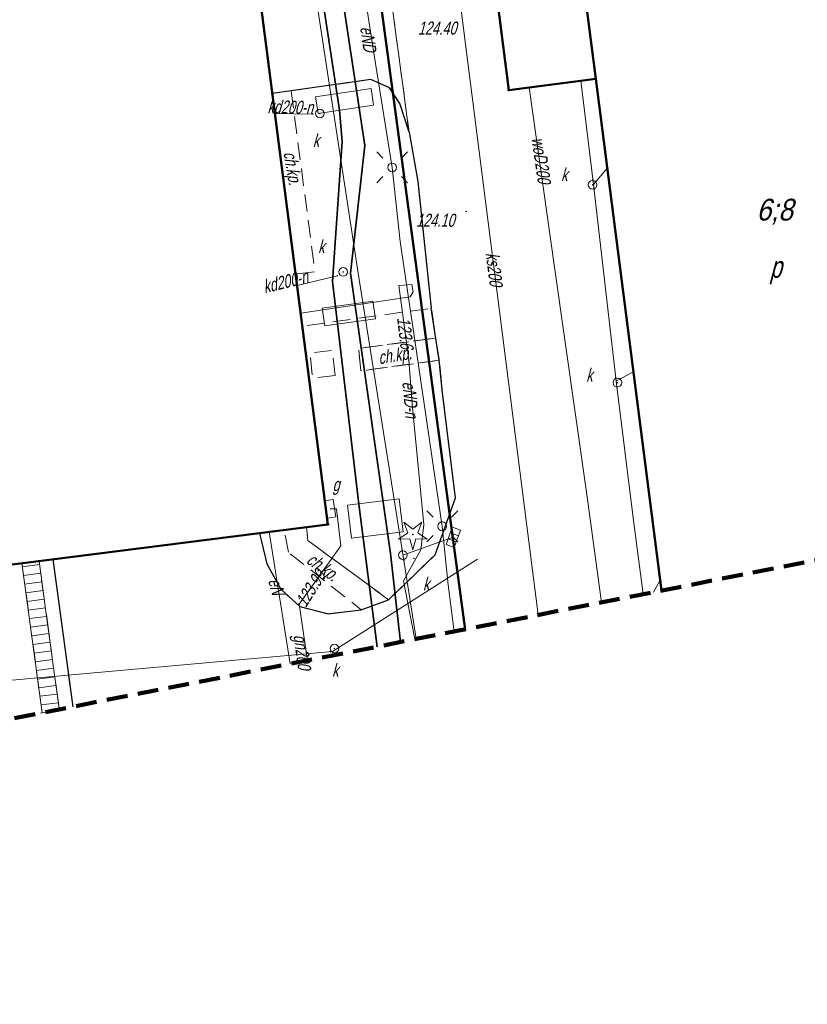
# Model space of a CAD drawing. Extents: x 7463256 to 7464485, y 5957341 to 5958260.
# Tile 21 of 256: x 7463364 to 7463409, y 5957341 to 5957397. Entities that reach past the tile are written whole.
import ezdxf
from ezdxf.enums import TextEntityAlignment as Align

# ---------------------------------------------------------------- set-up
doc = ezdxf.new("R2010")
doc.units = 0
doc.header["$MEASUREMENT"] = 0
for name, pattern in [('1.5_0.5', [2, 1.5, -0.5]), ('4', [1.8, 1.2, -0.6]), ('l219_500', [0]), ('mz1.0_0.5', [1.5, 1, -0.5])]:
    doc.linetypes.add(name, pattern=pattern)
doc.layers.get('0').update_dxf_attribs({"color": 2, "linetype": 'CONTINUOUS', "lineweight": 5})
for name, color, linetype in [('219-Linia granicy', 7, 'CONTINUOUS'), ('312-Budynek (powierzchnia)', 7, 'CONTINUOUS'), ('312-Numer ewidencyjny budynku', 7, 'CONTINUOUS'), ('312-Numer ewidencyjny budynku-Atr124', 7, 'CONTINUOUS'), ('chodnik (powierzchnia)', 7, 'CONTINUOUS'), ('chodnik (powierzchnia)-Atr17', 7, 'CONTINUOUS'), ('drzewo iglaste (punkt)', 7, 'CONTINUOUS'), ('inny maszt (powierzchnia)', 7, 'CONTINUOUS'), ('jezdnia (powierzchnia)', 7, 'CONTINUOUS'), ('kratka ściekowa (punkt)', 7, 'CONTINUOUS'), ('krawężnik (linia)', 7, 'CONTINUOUS'), ('latarnia na słupie lub maszcie (punkt)', 7, 'CONTINUOUS'), ('Obszar opracowania', 7, 'CONTINUOUS'), ('plac (powierzchnia)', 7, 'CONTINUOUS'), ('przewód elektroenergetyczny (linia)', 7, 'CONTINUOUS'), ('przewód elektroenergetyczny (linia)-Atr1', 7, 'CONTINUOUS'), ('przewód gazowy (linia)', 7, 'CONTINUOUS'), ('przewód gazowy (linia)-Atr1', 7, 'CONTINUOUS'), ('przewód kanalizacyjny (linia)', 7, 'CONTINUOUS'), ('przewód kanalizacyjny (linia)-Atr1', 7, 'CONTINUOUS'), ('przewód wodociągowy (linia)', 7, 'CONTINUOUS'), ('przewód wodociągowy (linia)-Atr1', 7, 'CONTINUOUS'), ('Punkt budynku', 7, 'CONTINUOUS'), ('punkt o określonej wysokości (sieć elektroenergetyczna)', 7, 'CONTINUOUS'), ('punkt o określonej wysokości (sieć elektroenergetyczna)-Atr2', 7, 'CONTINUOUS'), ('punkt o określonej wysokości (sieć gazowa)', 7, 'CONTINUOUS'), ('punkt o określonej wysokości (sieć gazowa)-Atr2', 7, 'CONTINUOUS'), ('punkt o określonej wysokości (sieć kanalizacyjna)', 7, 'CONTINUOUS'), ('punkt wysokościowy sztuczny', 7, 'CONTINUOUS'), ('punkt wysokościowy sztuczny-Atr2', 7, 'CONTINUOUS'), ('rura ochronna - przewód ciepłowniczy (linia)', 7, 'CONTINUOUS'), ('schody w ciągu komunikacyjnym', 7, 'CONTINUOUS'), ('studzienka okrągła - przewód kanalizacyjny (punkt)', 7, 'CONTINUOUS'), ('studzienka okrągła - przewód kanalizacyjny (punkt)-Atr17', 7, 'CONTINUOUS'), ('szafa gazowa (punkt)', 7, 'CONTINUOUS'), ('szafa gazowa (punkt)-Atr17', 7, 'CONTINUOUS'), ('słup (punkt)', 7, 'CONTINUOUS'), ('trawnik (powierzchnia)', 7, 'CONTINUOUS')]:
    doc.layers.add(name, color=color, linetype=linetype)
doc.styles.get("Standard").update_dxf_attribs({"font": 'txt', "width": 0.75})

# ---------------------------------------------------------------- blocks, each defined once
blk = doc.blocks.new('PW01')
at = {"linetype": 'Continuous', "lineweight": 13}
h = blk.add_hatch(color=0, dxfattribs=at)
edge = h.paths.add_edge_path()
edge.add_arc((0, 0), 0.045, 0, 360)
blk = doc.blocks.new('US15')
at = {"color": 0, "linetype": 'Continuous', "lineweight": 13}
blk.add_circle((0, 0), 0.25, dxfattribs=at)
blk = doc.blocks.new('US20')
at = {"color": 0, "linetype": 'Continuous', "lineweight": 13}
for p, q in [((-0.5, -0.25), (-0.5, 0.25)), ((-0.5, 0.25), (0.5, 0.25)), ((0.5, -0.25), (0.5, 0.25)), ((-0.5, -0.25), (0.5, -0.25))]:
    blk.add_line(p, q, dxfattribs=at)
blk = doc.blocks.new('SM011')
at = {"color": 0, "linetype": 'Continuous', "lineweight": 13}
for p, q in [((-0.53, 0.531), (-0.883, 0.884)), ((0.531, 0.531), (0.884, 0.884)), ((-0.53, -0.53), (-0.883, -0.883)), ((0.531, -0.53), (0.884, -0.883))]:
    blk.add_line(p, q, dxfattribs=at)
blk = doc.blocks.new('SM04')
at = {"color": 0, "linetype": 'Continuous', "lineweight": 13}
blk.add_circle((0, 0), 0.25, dxfattribs=at)
blk = doc.blocks.new('OP011')
at = {"linetype": 'Continuous', "lineweight": 13}
h = blk.add_hatch(color=0, dxfattribs=at)
edge = h.paths.add_edge_path()
edge.add_arc((0, 0), 0.05, 0, 360)
at = {"color": 0, "linetype": 'Continuous', "lineweight": 13}
for p, q in [((-0.283, 0.093), (-0.512, 0.706)), ((-0.512, 0.706), (0, 0.299)), ((0, 0.299), (0.512, 0.706)), ((0.512, 0.706), (0.283, 0.093)), ((-0.828, -0.268), (-0.283, 0.093)), ((0.283, 0.093), (0.828, -0.268)), ((-0.175, -0.24), (-0.828, -0.268)), ((0, -0.87), (-0.175, -0.24)), ((0.175, -0.24), (0, -0.87)), ((0.828, -0.268), (0.175, -0.24))]:
    blk.add_line(p, q, dxfattribs=at)
blk = doc.blocks.new('US05')
at = {"color": 0, "linetype": 'Continuous', "lineweight": 13}
for p, q in [((-0.525, -0.25), (-0.525, 0.25)), ((-0.525, 0.25), (-0.175, 0.25)), ((-0.175, -0.25), (-0.175, 0.25)), ((-0.175, 0.25), (0.175, 0.25)), ((0.175, -0.25), (0.175, 0.25)), ((0.175, 0.25), (0.525, 0.25)), ((0.525, -0.25), (0.525, 0.25)), ((-0.525, -0.25), (-0.175, -0.25)), ((-0.175, -0.25), (0.175, -0.25)), ((0.175, -0.25), (0.525, -0.25))]:
    blk.add_line(p, q, dxfattribs=at)
blk = doc.blocks.new('PW02')
at = {"linetype": 'Continuous', "lineweight": 13}
h = blk.add_hatch(color=0, dxfattribs=at)
edge = h.paths.add_edge_path()
edge.add_arc((0, 0), 0.045, 0, 360)
blk = doc.blocks.new('PUNKTBUD')
at = {"color": 0}
blk.add_circle((0, 0), 0.045, dxfattribs=at)

msp = doc.modelspace()

# ---------------------------------------------------------------- linework, layer by layer
at = {"layer": '219-Linia granicy', "color": 3, "linetype": 'l219_500', "lineweight": 50, "flags": 128}
msp.add_lwpolyline([(7463389.534, 5957362.419), (7463373.25, 5957483.26)], dxfattribs=at)
at = {"layer": '312-Budynek (powierzchnia)', "color": 7, "linetype": 'Continuous', "lineweight": 50, "flags": 128}
for points in [[(7463370.8, 5957452.64), (7463381.66, 5957368.44)], [(7463395.4, 5957406.75), (7463397.04, 5957394.01)], [(7463397.04, 5957394.01), (7463395.4, 5957406.75)], [(7463392.05, 5957393.37), (7463390.42, 5957406.11)], [(7463397.04, 5957394.01), (7463392.05, 5957393.37)], [(7463400.815, 5957364.644), (7463397.04, 5957394.01)], [(7463381.66, 5957368.44), (7463362.78, 5957366.05)]]:
    msp.add_lwpolyline(points, dxfattribs=at)
at = {"layer": 'chodnik (powierzchnia)', "color": 7, "linetype": 'mz1.0_0.5', "lineweight": 18, "flags": 128}
for points in [[(7463379.55, 5957393.33), (7463380.92, 5957382.94), (7463379.82, 5957382.81), (7463378.47, 5957393.18)], [(7463385.15, 5957364.12), (7463380.51, 5957367.52), (7463380.44, 5957368.29), (7463381.66, 5957368.44), (7463380.2, 5957379.82), (7463387.6, 5957380.85), (7463387.85, 5957379.13), (7463383.42, 5957378.54), (7463383.55, 5957377.26), (7463388.06, 5957377.86), (7463388.24, 5957376), (7463388.98, 5957369.97), (7463387.82, 5957366.7)], [(7463388.06, 5957377.86), (7463383.55, 5957377.26), (7463383.42, 5957378.54), (7463387.85, 5957379.13)], [(7463382.08, 5957376.98), (7463381.92, 5957378.43), (7463380.64, 5957378.28), (7463380.79, 5957376.83)], [(7463379.4, 5957366.84), (7463379.16, 5957368.13), (7463380.44, 5957368.29), (7463380.51, 5957367.52), (7463385.15, 5957364.12), (7463383.58, 5957363.54)]]:
    msp.add_lwpolyline(points, close=True, dxfattribs=at)
at = {"layer": 'inny maszt (powierzchnia)', "color": 7, "linetype": 'Continuous', "lineweight": 18, "flags": 128}
for points in [[(7463381.11, 5957392.03), (7463380.96, 5957392.98), (7463384.14, 5957393.45), (7463384.28, 5957392.5)], [(7463381.49, 5957379.83), (7463381.34, 5957380.86), (7463384.25, 5957381.26), (7463384.4, 5957380.23)], [(7463385.75, 5957369.9), (7463385.98, 5957368.01), (7463383.02, 5957367.65), (7463382.79, 5957369.54)]]:
    msp.add_lwpolyline(points, close=True, dxfattribs=at)
at = {"layer": 'jezdnia (powierzchnia)', "color": 7, "linetype": '1.5_0.5', "lineweight": 18, "flags": 128}
for points in [[(7463317.15, 5957348.145), (7463316.98, 5957349.48), (7463316.09, 5957356.08), (7463314.64, 5957367.19), (7463312.31, 5957384.69), (7463310.67, 5957397.23), (7463309.43, 5957406.17), (7463308.8, 5957411.03), (7463306.95, 5957425.69), (7463305.51, 5957436.41), (7463304.26, 5957446.16), (7463304.38, 5957447.86), (7463305.82, 5957457.8), (7463307.03, 5957465.62), (7463307.44, 5957469.04), (7463307.82, 5957471.16), (7463307.71, 5957472.78), (7463307.08, 5957474.42), (7463306.28, 5957475.73), (7463305.44, 5957476.74), (7463304.35, 5957477.51), (7463303.02, 5957477.94), (7463301.78, 5957477.85), (7463293.48, 5957476.69), (7463293.12, 5957475.87), (7463292.56, 5957481.3), (7463293.01, 5957480.62), (7463293.46, 5957480.66), (7463297.18, 5957481.24), (7463299.29, 5957481.6), (7463301.7, 5957482.22), (7463304.23, 5957483.67), (7463305.89, 5957485.29), (7463306.79, 5957486.78), (7463307.25, 5957488.46), (7463307.52, 5957491.77), (7463307.44, 5957494.14), (7463307.2, 5957496.1), (7463306.84, 5957497.89), (7463306.28, 5957499.68), (7463304.95, 5957501.72), (7463303.39, 5957503.29), (7463301.53, 5957504.45), (7463299.2, 5957504.96), (7463293.5, 5957504.96), (7463293.07, 5957515.5), (7463293.78, 5957515.59), (7463293.5, 5957520.58), (7463297.97, 5957520.69), (7463298.86, 5957516.34), (7463313.8, 5957518.19), (7463320.35, 5957513.68), (7463324.83, 5957514.29), (7463326.27, 5957514.95), (7463327.24, 5957515.82), (7463327.78, 5957516.85), (7463328.17, 5957518.13), (7463328.22, 5957519.49), (7463327.98, 5957520.49), (7463334.04, 5957522.29), (7463334.26, 5957521.17), (7463334.47, 5957515.53), (7463334.96, 5957509.14), (7463331.86, 5957508.71), (7463328.98, 5957507.82), (7463326.23, 5957506.61), (7463322.8, 5957504.55), (7463320.49, 5957503.06), (7463317.44, 5957500.73), (7463314.91, 5957498.4), (7463313.52, 5957495), (7463313.56, 5957493.1), (7463314.2, 5957490.79), (7463314.69, 5957489.82), (7463315.66, 5957488.74), (7463317.14, 5957487.49), (7463318.24, 5957486.71), (7463319.58, 5957486.11), (7463320.96, 5957485.64), (7463322.31, 5957485.45), (7463323.85, 5957485.64), (7463350.52, 5957491.84), (7463365.92, 5957495.63), (7463369.89, 5957497.05), (7463375.06, 5957499.48), (7463379.1, 5957502.37), (7463379.18, 5957503.49), (7463388.59, 5957504.66), (7463393.52, 5957467.87), (7463387.09, 5957467.63), (7463385.7, 5957467.02), (7463384.19, 5957464.97), (7463383.43, 5957463.28), (7463383.02, 5957461.27), (7463383.11, 5957459.02), (7463384.02, 5957454.15), (7463384.17, 5957452.74), (7463384.79, 5957451.42), (7463385.69, 5957450.45), (7463386.94, 5957449.82), (7463388.48, 5957449.44), (7463390.22, 5957449.36), (7463392.13, 5957449.46), (7463395.46, 5957449.91), (7463399.79, 5957419.5), (7463393.78, 5957418.91), (7463391.05, 5957417.47), (7463389.36, 5957415.11), (7463389.25, 5957413.55), (7463389.75, 5957410.62), (7463390.28, 5957406.09), (7463390.42, 5957406.11), (7463392.05, 5957393.37), (7463397.04, 5957394.01), (7463400.808, 5957364.642)], [(7463372.39, 5957452.47), (7463374.22, 5957452.2), (7463375.58, 5957451.7), (7463376.89, 5957450.73), (7463377.89, 5957449.27), (7463378.37, 5957448.24), (7463382.78, 5957417.44), (7463386.32, 5957390.95), (7463386.83, 5957388.13), (7463387.6, 5957380.85), (7463388.06, 5957377.86), (7463388.24, 5957376), (7463388.98, 5957369.97), (7463387.82, 5957366.7), (7463385.15, 5957364.12), (7463383.58, 5957363.54), (7463381.67, 5957363.31), (7463380.06, 5957363.73), (7463378.96, 5957364.72), (7463378.15, 5957366.17), (7463377.74, 5957367.94), (7463365.88, 5957366.44), (7463367.021, 5957357.98)]]:
    msp.add_lwpolyline(points, dxfattribs=at)
msp.add_lwpolyline([(7463382.78, 5957417.44), (7463386.32, 5957390.95), (7463385.79, 5957392.59), (7463385.2, 5957393.5), (7463384.12, 5957393.97), (7463379.55, 5957393.33), (7463378.47, 5957393.18), (7463375.42, 5957416.79)], close=True, dxfattribs=at)
at = {"layer": 'krawężnik (linia)', "color": 7, "linetype": 'Continuous', "lineweight": 25, "flags": 128}
for points in [[(7463386.32, 5957390.95), (7463385.79, 5957392.59), (7463385.2, 5957393.5), (7463384.12, 5957393.97), (7463379.55, 5957393.33), (7463378.47, 5957393.18)], [(7463386.32, 5957390.95), (7463386.83, 5957388.13), (7463387.6, 5957380.85)], [(7463388.98, 5957369.97), (7463388.24, 5957376), (7463388.06, 5957377.86), (7463387.6, 5957380.85)], [(7463385.15, 5957364.12), (7463387.82, 5957366.7), (7463388.98, 5957369.97)], [(7463377.74, 5957367.94), (7463378.15, 5957366.17), (7463378.96, 5957364.72), (7463380.06, 5957363.73), (7463381.67, 5957363.31), (7463383.58, 5957363.54), (7463385.15, 5957364.12)], [(7463365.88, 5957366.44), (7463367.021, 5957357.98)]]:
    msp.add_lwpolyline(points, dxfattribs=at)
at = {"layer": 'Obszar opracowania', "color": 132, "linetype": '4', "lineweight": 200, "flags": 128}
msp.add_lwpolyline([(7463648.63, 5957598.42), (7463381.17, 5957559), (7463352.31, 5957567.45), (7463255.88, 5957568.85), (7463280.41, 5957340.9), (7463468.95, 5957378.08), (7463536.66, 5957509.53), (7463626.95, 5957460.4), (7463653.5, 5957411.27), (7463734.5, 5957471.02), (7463879.22, 5957698.07), (7464314.97, 5957939.96), (7464470.72, 5957945.23), (7464483.34, 5958244.06), (7464262.86, 5958260.06), (7464240.11, 5958013.73), (7463789.91, 5957739.13), (7463712.41, 5957593.35)], close=True, dxfattribs=at)
at = {"layer": 'plac (powierzchnia)', "color": 7, "linetype": '1.5_0.5', "lineweight": 18, "flags": 128}
msp.add_lwpolyline([(7463366.238, 5957357.825), (7463366.23, 5957357.89), (7463365.88, 5957360.48), (7463365.82, 5957360.95), (7463365.48, 5957363.42), (7463365.42, 5957363.89), (7463365.08, 5957366.34), (7463365.88, 5957366.44), (7463367.021, 5957357.98)], dxfattribs=at)
at = {"layer": 'przewód elektroenergetyczny (linia)', "color": 1, "linetype": 'Continuous', "lineweight": 18, "flags": 128}
for points in [[(7463377.44, 5957447.62), (7463376.69, 5957447.61), (7463377.04, 5957444.54), (7463378.34, 5957436.69), (7463379.86, 5957426.93), (7463381.52, 5957418.06), (7463382.18, 5957413.67), (7463383.6, 5957404.85), (7463383.02, 5957403.87), (7463383.34, 5957401.69), (7463384.31, 5957395.37), (7463385.35, 5957388.93), (7463385.82, 5957384.67), (7463386.76, 5957378.23), (7463388.23, 5957368.33), (7463388.57, 5957364.98), (7463388.916, 5957362.297)], [(7463386.661, 5957361.853), (7463386, 5957365.2), (7463387, 5957366.99), (7463387.17, 5957368.44), (7463386.52, 5957375.15), (7463386.31, 5957377.87), (7463385.74, 5957382.15), (7463386.48, 5957382.21), (7463386.56, 5957381.78), (7463386.39, 5957381.5), (7463380.1, 5957380.57)], [(7463378.29, 5957368.01), (7463379.503, 5957360.441)]]:
    msp.add_lwpolyline(points, dxfattribs=at)
at = {"layer": 'przewód gazowy (linia)', "color": 40, "linetype": 'Continuous', "lineweight": 18, "flags": 128}
msp.add_lwpolyline([(7463381.79, 5957369.33), (7463382.16, 5957369.34), (7463382.41, 5957367.21), (7463380.01, 5957363.87), (7463380.492, 5957360.636)], dxfattribs=at)
at = {"layer": 'przewód kanalizacyjny (linia)', "color": 34, "linetype": 'Continuous', "lineweight": 18, "flags": 128}
for points in [[(7463387.34, 5957413.45), (7463393.743, 5957363.249)], [(7463380.82, 5957399.77), (7463383.41, 5957382.86)], [(7463396.18, 5957393.9), (7463396.91, 5957387.95), (7463398.21, 5957376.66), (7463399.2, 5957368.67), (7463399.766, 5957364.437)], [(7463378.62, 5957392.03), (7463380.8, 5957391.99)], [(7463396.91, 5957387.95), (7463397.71, 5957388.9)], [(7463379.89, 5957382.15), (7463382.2, 5957382.71)], [(7463386.723, 5957361.865), (7463386.04, 5957366.26), (7463383.41, 5957382.86)], [(7463398.21, 5957376.66), (7463399.22, 5957377.22)], [(7463388.86, 5957367.7), (7463385.97, 5957366.68)], [(7463390.26, 5957366.44), (7463381.92, 5957361.15)], [(7463400.353, 5957364.553), (7463400.73, 5957365.25)], [(7463381.92, 5957361.15), (7463360.72, 5957359.26)]]:
    msp.add_lwpolyline(points, dxfattribs=at)
at = {"layer": 'przewód wodociągowy (linia)', "color": 5, "linetype": 'Continuous', "lineweight": 18, "flags": 128}
msp.add_lwpolyline([(7463393.21, 5957393.52), (7463394.67, 5957383.2), (7463396.55, 5957370.02), (7463397.368, 5957363.964)], dxfattribs=at)
at = {"layer": 'rura ochronna - przewód ciepłowniczy (linia)', "color": 212, "linetype": 'Continuous', "lineweight": 35, "flags": 128}
for points in [[(7463376.85, 5957430.95), (7463376.4, 5957433.95), (7463373.26, 5957433.54), (7463373.13, 5957434.6), (7463377.51, 5957435.25), (7463379.2, 5957423.74), (7463381.53, 5957405.12), (7463383.79, 5957390.19), (7463382.96, 5957382.86), (7463385.26, 5957366.78), (7463385.83, 5957361.689)], [(7463384.489, 5957361.424), (7463383.43, 5957369.61), (7463381.92, 5957382.38), (7463382.49, 5957390.42), (7463382.32, 5957392.21), (7463379.16, 5957413.05), (7463376.85, 5957430.95)]]:
    msp.add_lwpolyline(points, dxfattribs=at)
at = {"layer": 'schody w ciągu komunikacyjnym', "color": 7, "linetype": 'Continuous', "lineweight": 18, "flags": 128}
msp.add_lwpolyline([(7463365.42, 5957363.89), (7463365.48, 5957363.42), (7463365.82, 5957360.95), (7463365.88, 5957360.48), (7463366.23, 5957357.89), (7463366.24, 5957357.83), (7463365.26, 5957357.63), (7463364.09, 5957366.22), (7463365.08, 5957366.34)], close=True, dxfattribs=at)
msp.add_lwpolyline([(7463365.42, 5957363.89), (7463365.48, 5957363.42), (7463365.82, 5957360.95), (7463365.88, 5957360.48), (7463366.23, 5957357.89), (7463366.24, 5957357.83), (7463365.26, 5957357.63), (7463364.09, 5957366.22), (7463365.08, 5957366.34)], close=True, dxfattribs=at)
for points in [[(7463364.119, 5957366.006), (7463365.108, 5957366.137)], [(7463364.187, 5957365.511), (7463365.177, 5957365.641)], [(7463364.254, 5957365.015), (7463365.246, 5957365.146)], [(7463364.322, 5957364.52), (7463365.314, 5957364.651)], [(7463364.389, 5957364.024), (7463365.383, 5957364.156)], [(7463364.457, 5957363.529), (7463365.449, 5957363.66)], [(7463364.524, 5957363.033), (7463365.515, 5957363.164)], [(7463364.592, 5957362.538), (7463365.583, 5957362.669)], [(7463364.659, 5957362.043), (7463365.652, 5957362.174)], [(7463364.726, 5957361.547), (7463365.72, 5957361.678)], [(7463364.794, 5957361.052), (7463365.788, 5957361.183)], [(7463364.861, 5957360.556), (7463365.854, 5957360.687)], [(7463364.929, 5957360.061), (7463365.919, 5957360.192)], [(7463364.996, 5957359.565), (7463365.986, 5957359.696)], [(7463365.064, 5957359.07), (7463366.053, 5957359.201)], [(7463365.131, 5957358.575), (7463366.12, 5957358.705)], [(7463365.199, 5957358.079), (7463366.187, 5957358.21)]]:
    msp.add_lwpolyline(points, dxfattribs=at)
at = {"layer": 'trawnik (powierzchnia)', "color": 7, "linetype": 'mz1.0_0.5', "lineweight": 18, "flags": 128}
msp.add_lwpolyline([(7463340.18, 5957448.56), (7463341.33, 5957447.81), (7463342.07, 5957447.01), (7463342.75, 5957445.78), (7463346.72, 5957437.04), (7463344.46, 5957436.73), (7463339.99, 5957436.37), (7463340.25, 5957433.65), (7463340.35, 5957432.76), (7463341.76, 5957421.82), (7463341.84, 5957420.91), (7463343.25, 5957409.84), (7463343.34, 5957408.93), (7463343.55, 5957407.3), (7463342.71, 5957407.19), (7463343.09, 5957404.42), (7463343.36, 5957404.46), (7463343.36, 5957404.71), (7463343.88, 5957404.71), (7463343.93, 5957404.54), (7463344.82, 5957397.9), (7463344.88, 5957397.28), (7463345.27, 5957392.77), (7463344.8, 5957392.7), (7463344.86, 5957392.27), (7463345.33, 5957392.34), (7463345.53, 5957390.5), (7463345.01, 5957390.41), (7463345.1, 5957389.9), (7463345.62, 5957389.99), (7463346.34, 5957383.46), (7463345.57, 5957383.37), (7463345.64, 5957382.79), (7463346.41, 5957382.88), (7463347.87, 5957371.44), (7463347.09, 5957371.39), (7463347.12, 5957370.9), (7463347.9, 5957370.95), (7463347.95, 5957370.39), (7463347.18, 5957370.3), (7463347.24, 5957369.81), (7463348.01, 5957369.9), (7463348.74, 5957362.67), (7463361.49, 5957364.06), (7463362.78, 5957366.05), (7463364.09, 5957366.22), (7463364.43, 5957363.76), (7463364.49, 5957363.29), (7463364.83, 5957360.82), (7463364.89, 5957360.35), (7463365.24, 5957357.75), (7463365.26, 5957357.63), (7463329.14, 5957350.51), (7463330.63, 5957355.25), (7463328.42, 5957372.19), (7463325.43, 5957377.32), (7463326.99, 5957377.46), (7463326.19, 5957383.75), (7463323.42, 5957383.39), (7463322.38, 5957385.4), (7463319.58, 5957407.75), (7463319.55, 5957408.98), (7463319.88, 5957410.68), (7463322.02, 5957417.33), (7463322.13, 5957418.67), (7463320.71, 5957428.94), (7463328.18, 5957429.68), (7463327.15, 5957439.58), (7463320.18, 5957438.93), (7463320.46, 5957444.39), (7463322.03, 5957446.93), (7463338.98, 5957449.01)], close=True, dxfattribs=at)

# ---------------------------------------------------------------- block references
at = {"layer": 'drzewo iglaste (punkt)', "color": 94, "linetype": 'Continuous', "lineweight": 13}
msp.add_blockref('OP011', (7463386.54, 5957367.86), dxfattribs=at)
at = {"layer": 'kratka ściekowa (punkt)', "color": 7, "linetype": 'Continuous', "lineweight": 18, "rotation": 69.69}
msp.add_blockref('US05', (7463388.86, 5957367.7), dxfattribs=at)
at = {"layer": 'latarnia na słupie lub maszcie (punkt)', "color": 7, "linetype": 'Continuous', "lineweight": 18}
for p in [(7463385.35, 5957388.93), (7463388.23, 5957368.33)]:
    msp.add_blockref('SM011', p, dxfattribs=at)
at = {"layer": 'Punkt budynku', "color": 5, "linetype": 'Continuous', "lineweight": 18}
for p in [(7463397.04, 5957394.01), (7463392.05, 5957393.37), (7463381.66, 5957368.44)]:
    msp.add_blockref('PUNKTBUD', p, dxfattribs=at)
at = {"layer": 'punkt o określonej wysokości (sieć elektroenergetyczna)', "color": 1, "linetype": 'Continuous', "lineweight": 13}
msp.add_blockref('PW01', (7463386.31, 5957377.87), dxfattribs=at)
at = {"layer": 'punkt o określonej wysokości (sieć gazowa)', "color": 40, "linetype": 'Continuous', "lineweight": 13}
msp.add_blockref('PW01', (7463380.01, 5957363.87), dxfattribs=at)
at = {"layer": 'punkt o określonej wysokości (sieć kanalizacyjna)', "color": 34, "linetype": 'Continuous', "lineweight": 13}
for p in [(7463380.8, 5957391.99), (7463381.2, 5957392.02), (7463396.87, 5957388.23), (7463396.86, 5957387.93), (7463397.07, 5957388.14), (7463396.95, 5957387.64), (7463382.2, 5957382.71), (7463382.54, 5957382.93), (7463398.19, 5957376.87), (7463398.28, 5957376.58), (7463398.47, 5957376.81), (7463398.26, 5957376.28), (7463385.92, 5957366.98), (7463386.02, 5957366.38), (7463386.6, 5957366.49), (7463381.8, 5957361.14), (7463382.04, 5957361.32), (7463382.33, 5957361.41)]:
    msp.add_blockref('PW01', p, dxfattribs=at)
at = {"layer": 'punkt o określonej wysokości (sieć kanalizacyjna)', "color": 34, "linetype": 'Continuous', "lineweight": 13, "rotation": 69.69}
msp.add_blockref('PW01', (7463388.86, 5957367.7), dxfattribs=at)
at = {"layer": 'punkt wysokościowy sztuczny', "color": 7, "linetype": 'Continuous', "lineweight": 13}
msp.add_blockref('PW02', (7463389.6, 5957386.41), dxfattribs=at)
at = {"layer": 'studzienka okrągła - przewód kanalizacyjny (punkt)', "color": 34, "linetype": 'Continuous', "lineweight": 18}
for p in [(7463381.2, 5957392.02), (7463396.86, 5957387.93), (7463382.54, 5957382.93), (7463398.28, 5957376.58), (7463385.97, 5957366.68), (7463382.04, 5957361.32)]:
    msp.add_blockref('US15', p, dxfattribs=at)
at = {"layer": 'szafa gazowa (punkt)', "color": 7, "linetype": 'Continuous', "lineweight": 18, "rotation": 278.519}
msp.add_blockref('US20', (7463381.79, 5957369.33), dxfattribs=at)
at = {"layer": 'słup (punkt)', "color": 7, "linetype": 'Continuous', "lineweight": 18}
for p, rotation in [((7463385.35, 5957388.93), 275.34), ((7463388.23, 5957368.33), 275.04)]:
    msp.add_blockref('SM04', p, dxfattribs=dict(at, rotation=rotation))

# ---------------------------------------------------------------- texts
at = {"layer": '312-Numer ewidencyjny budynku', "color": 7, "linetype": 'Continuous', "lineweight": 18, "oblique": 15, "width": 0.9}
msp.add_text('6;8', height=1.25, dxfattribs=at).set_placement((7463406.26, 5957387.13), align=Align.TOP_LEFT)
at = {"layer": '312-Numer ewidencyjny budynku-Atr124', "color": 7, "oblique": 15, "width": 0.72}
msp.add_text('p', height=1.25, dxfattribs=at).set_placement((7463407.03, 5957383.84), align=Align.TOP_LEFT)
at = {"layer": 'chodnik (powierzchnia)-Atr17', "color": 7, "oblique": 15, "width": 0.72}
for rotation, p in [(-80.373, (7463379.11, 5957389.78)), (9.194, (7463384.61, 5957377.63)), (-35.874, (7463380.37, 5957366.26))]:
    msp.add_text('ch.kp.', height=0.75, rotation=rotation, dxfattribs=at).set_placement(p)
at = {"layer": 'przewód elektroenergetyczny (linia)-Atr1', "color": 1, "oblique": 15, "width": 0.72}
for s, rotation, p in [('eND', 278.16, (7463383.51, 5957396.97)), ('eND-n', 275.26, (7463385.93, 5957376.62)), ('eN', 285.49, (7463378.22, 5957365.23))]:
    msp.add_text(s, height=0.75, rotation=rotation, dxfattribs=at).set_placement(p)
at = {"layer": 'przewód gazowy (linia)-Atr1', "color": 7, "oblique": 15, "width": 0.72}
msp.add_text('gn200', height=0.75, rotation=277.99, dxfattribs=at).set_placement((7463379.68, 5957362.07))
at = {"layer": 'przewód kanalizacyjny (linia)-Atr1', "color": 34, "oblique": 15, "width": 0.72}
for rotation, p in [(-1.056, (7463380.8, 5957391.99)), (13.643, (7463380.58, 5957382.32))]:
    msp.add_text('kd200-n', height=0.75, rotation=rotation, dxfattribs=at).set_placement(p, align=Align.RIGHT)
msp.add_text('ks200', height=0.75, rotation=-82.731, dxfattribs=at).set_placement((7463391.09, 5957384.05), align=Align.MIDDLE_LEFT)
at = {"layer": 'przewód wodociągowy (linia)-Atr1', "color": 5, "oblique": 15, "width": 0.72}
msp.add_text('woD200', height=0.75, rotation=278.15, dxfattribs=at).set_placement((7463393.35, 5957390.61))
at = {"layer": 'punkt o określonej wysokości (sieć elektroenergetyczna)-Atr2', "color": 1, "oblique": 15, "width": 0.72}
msp.add_text('123.6', height=0.75, rotation=276.66, dxfattribs=at).set_placement((7463385.63, 5957380.29))
at = {"layer": 'punkt o określonej wysokości (sieć gazowa)-Atr2', "color": 40, "oblique": 15, "width": 0.72}
msp.add_text('123.99', height=0.75, rotation=57.46, dxfattribs=at).set_placement((7463380.39, 5957363.63))
at = {"layer": 'punkt wysokościowy sztuczny-Atr2', "color": 7, "oblique": 15, "width": 0.72}
for s, p in [('124.40', (7463386.83, 5957396.55)), ('124.10', (7463386.72, 5957385.52))]:
    msp.add_text(s, height=0.75, dxfattribs=at).set_placement(p)
at = {"layer": 'studzienka okrągła - przewód kanalizacyjny (punkt)-Atr17', "color": 34, "oblique": 15, "width": 0.72}
for p in [(7463380.8, 5957390.1), (7463395.05, 5957388.14), (7463381.1, 5957384.01), (7463396.49, 5957376.64), (7463387.12, 5957364.65), (7463381.9, 5957359.7)]:
    msp.add_text('k', height=0.75, dxfattribs=at).set_placement(p)
at = {"layer": 'szafa gazowa (punkt)-Atr17', "color": 7, "oblique": 15, "width": 0.72}
msp.add_text('g', height=0.75, dxfattribs=at).set_placement((7463381.93, 5957370.36))

doc.saveas('drawing.dxf')
